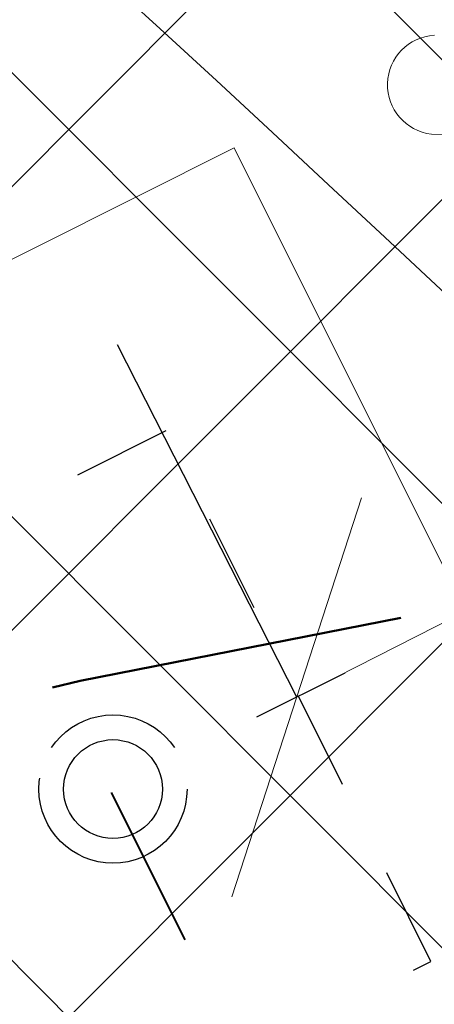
# Model space of a CAD drawing. Header units: metres. Extents: x 7472034 to 8439876, y 5890181 to 5961460.
# Tile 94 of 202: x 8439501.942 to 8439502.362, y 5890392.329 to 5890393.325. Entities that reach past the tile are written whole.
import ezdxf

# ---------------------------------------------------------------- set-up
doc = ezdxf.new("R2010")
doc.units = ezdxf.units.M
doc.header["$MEASUREMENT"] = 0
for name, pattern in [('ACAD_ISO03W100', [30, 12, -18]), ('DASHDOTX2', [2, 1, -0.5, 0, -0.5]), ('HIDDEN2', [0.1875, 0.125, -0.0625])]:
    doc.linetypes.add(name, pattern=pattern)
doc.layers.get('0').update_dxf_attribs({"linetype": 'CONTINUOUS', "lineweight": 5})
doc.layers.get('Defpoints').update_dxf_attribs({"linetype": 'CONTINUOUS'})
for name, color, linetype, lineweight in [('### Krawężnik', 6, 'CONTINUOUS', 35), ('_a_widok', 7, 'CONTINUOUS', 5), ('_T_ON', 23, 'ACAD_ISO03W100', 40), ('_T_ON_V', 181, 'ACAD_ISO03W100', 50), ('KOLOR-OBIEKT', 21, 'CONTINUOUS', 13), ('T_strefa-8', 20, 'ACAD_ISO03W100', 50), ('ZAG-obrys 018 wymiary', 7, 'CONTINUOUS', 18), ('ZAG-OBRYS013', 7, 'CONTINUOUS', 13)]:
    doc.layers.add(name, color=color, linetype=linetype, lineweight=lineweight)
doc.layers.add('100_rzut_wym_wew', color=7, linetype='CONTINUOUS')
doc.layers.add('2D - Ogólne', color=7, linetype='CONTINUOUS')
doc.layers.add('_IS_NO', color=11, linetype='CONTINUOUS', lineweight=20, plot=False)
doc.styles.add('DIM', font='simplex.shx', dxfattribs={"width": 0.8})
doc.styles.add('RS', font='Romans.shx', dxfattribs={"width": 0.7})
doc.dimstyles.new('DIM-WEW_500', dxfattribs={"dimscale": 5, "dimtxt": 18, "dimasz": 10, "dimexe": 4, "dimexo": 8, "dimgap": 5, "dimtad": 1, "dimlfac": 0.01, "dimzin": 9, "dimdsep": 46, "dimtxsty": 'DIM', "dimblk": 'ARCHTICK', "dimcen": 5, "dimclrt": 112, "dimadec": 4, "dimazin": 2, "dimtfac": 4, "dimtmove": 0, "dimatfit": 3, "dimldrblk": 'ARCHTICK', "dimfxl": 0, "dimtolj": 1, "dimlwd": 13, "dimarcsym": 0})
pattern_1 = [(45, (967499.202946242, -71042.94610979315), (-0.2245064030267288, 0.2245064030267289), []), (135, (967499.202946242, -71042.94610979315), (-0.2245064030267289, -0.2245064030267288), [])]
pattern_2 = [(45, (967499.2092647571, -71042.97165620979), (-0.2245064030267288, 0.2245064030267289), []), (135, (967499.2092647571, -71042.97165620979), (-0.2245064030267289, -0.2245064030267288), [])]

# ---------------------------------------------------------------- blocks, each defined once
blk = doc.blocks.new('A$C7D7B3C0A')
at = {"ltscale": 0.1}
blk.add_lwpolyline([(3.075000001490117, 7.137135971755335), (4.125000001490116, 7.137135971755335), (4.125000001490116, 8.937135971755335), (3.075000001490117, 8.937135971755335)], close=True, dxfattribs=at)
at = {"layer": '2D - Ogólne', "linetype": 'DASHDOTX2', "ltscale": 0.6}
blk.add_line((3.600000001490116, -2.980232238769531e-08), (3.600000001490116, 9.999999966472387), dxfattribs=at)
at = {"layer": '2D - Ogólne', "linetype": 'HIDDEN2', "ltscale": 0.5}
blk.add_lwpolyline([(3.300000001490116, 7.327135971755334), (3.900000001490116, 7.327135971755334), (3.900000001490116, 8.747135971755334), (3.300000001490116, 8.747135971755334)], close=True, dxfattribs=at)
at = {"layer": '2D - Ogólne', "linetype": 'HIDDEN2', "ltscale": 0.3}
for radius in [0.07500000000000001, 0.05]:
    blk.add_circle((3.600000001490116, 8.537135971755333), radius, dxfattribs=at)
at = {"layer": '2D - Ogólne', "lineweight": 25}
blk.add_arc((3.599999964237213, 8.899999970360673), 0.7999999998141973, 359.9985593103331, 180.0014353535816, dxfattribs=at)
blk.add_arc((3.599999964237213, 8.899999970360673), 0.7999999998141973, 359.9985593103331, 180.0014353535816, dxfattribs=at)
blk.add_arc((3.599999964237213, 8.899999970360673), 0.7999999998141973, 359.9985593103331, 180.0014353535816, dxfattribs=at)
blk.add_arc((3.599999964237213, 8.899999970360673), 0.7999999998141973, 359.9985593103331, 180.0014353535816, dxfattribs=at)
blk.add_arc((3.599999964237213, 8.899999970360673), 0.7999999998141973, 359.9985593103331, 180.0014353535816, dxfattribs=at)
blk.add_arc((3.599999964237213, 8.899999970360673), 0.7999999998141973, 359.9985593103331, 180.0014353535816, dxfattribs=at)
blk.add_arc((3.599999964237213, 8.899999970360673), 0.7999999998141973, 359.9985593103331, 180.0014353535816, dxfattribs=at)
blk.add_arc((3.599999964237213, 8.899999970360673), 0.7999999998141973, 359.9985593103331, 180.0014353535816, dxfattribs=at)
blk.add_arc((3.599999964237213, 8.899999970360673), 0.7999999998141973, 359.9985593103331, 180.0014353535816, dxfattribs=at)
blk.add_arc((3.599999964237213, 8.899999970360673), 0.7999999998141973, 359.9985593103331, 180.0014353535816, dxfattribs=at)
blk.add_arc((3.599999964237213, 8.899999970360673), 0.7999999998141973, 359.9985593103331, 180.0014353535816, dxfattribs=at)
at = {"layer": '2D - Ogólne', "linetype": 'Continuous', "lineweight": 0}
for centre, radius, start, end in [((3.600059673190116, 8.899979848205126), 0.4999999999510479, 27.62384582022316, 153.6283119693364), ((3.600059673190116, 8.899979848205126), 0.4999999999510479, 27.62384582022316, 153.6283119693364), ((3.600059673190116, 8.899979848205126), 0.4999999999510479, 27.62384582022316, 153.6283119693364), ((3.600059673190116, 8.899979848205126), 0.4999999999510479, 27.62384582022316, 153.6283119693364), ((3.600059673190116, 8.899979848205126), 0.4999999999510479, 27.62384582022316, 153.6283119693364), ((3.600059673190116, 8.899979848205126), 0.4999999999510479, 27.62384582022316, 153.6283119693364), ((3.600059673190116, 8.899979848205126), 0.4999999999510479, 27.62384582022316, 153.6283119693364), ((3.600059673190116, 8.899979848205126), 0.4999999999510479, 27.62384582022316, 153.6283119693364), ((3.600059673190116, 8.899979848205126), 0.4999999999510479, 27.62384582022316, 153.6283119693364), ((3.600059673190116, 8.899979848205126), 0.4999999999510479, 27.62384582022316, 153.6283119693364), ((3.600059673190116, 8.899979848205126), 0.4999999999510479, 27.62384582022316, 153.6283119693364), ((3.110102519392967, 9.149601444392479), 0.05020884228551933, 156.5804108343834, 326.7552313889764), ((3.110102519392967, 9.149601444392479), 0.05020884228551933, 156.5804108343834, 326.7552313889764), ((3.110102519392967, 9.149601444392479), 0.05020884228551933, 156.5804108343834, 326.7552313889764), ((3.110102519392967, 9.149601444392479), 0.05020884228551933, 156.5804108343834, 326.7552313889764), ((3.110102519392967, 9.149601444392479), 0.05020884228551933, 156.5804108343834, 326.7552313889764), ((3.110102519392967, 9.149601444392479), 0.05020884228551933, 156.5804108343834, 326.7552313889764), ((3.110102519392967, 9.149601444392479), 0.05020884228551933, 156.5804108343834, 326.7552313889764), ((3.110102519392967, 9.149601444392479), 0.05020884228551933, 156.5804108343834, 326.7552313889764), ((3.110102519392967, 9.149601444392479), 0.05020884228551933, 156.5804108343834, 326.7552313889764), ((3.110102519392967, 9.149601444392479), 0.05020884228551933, 156.5804108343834, 326.7552313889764), ((3.110102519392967, 9.149601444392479), 0.05020884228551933, 156.5804108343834, 326.7552313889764)]:
    blk.add_arc(centre, radius, start, end, dxfattribs=at)
blk = doc.blocks.new('_Oblique')
at = {"color": 0, "linetype": 'ByBlock', "lineweight": -2}
blk.add_line((-0.5, -0.5), (0.5, 0.5), dxfattribs=at)
blk = doc.blocks.new('*D76')
at = {"layer": 'Defpoints', "color": 0, "linetype": 'Continuous', "lineweight": 60}
for p in [(8439504.5437122, 5890392.911758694), (8439500.275404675, 5890390.769413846), (8439503.451551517, 5890385.091044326)]:
    blk.add_point(p, dxfattribs=at)
at = {"layer": 'ZAG-obrys 018 wymiary', "color": 0, "linetype": 'Continuous', "lineweight": -2}
for p, q in [((8439500.990396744, 5890391.128281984), (8439504.901208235, 5890393.091192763)), ((8439504.166543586, 5890385.449912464), (8439507.816903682, 5890387.282097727))]:
    blk.add_line(p, q, dxfattribs=at)
at = {"layer": 'ZAG-obrys 018 wymiary', "color": 0, "linetype": 'Continuous', "lineweight": 13}
blk.add_line((8439507.459407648, 5890387.102663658), (8439504.5437122, 5890392.911758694), dxfattribs=at)
at = {"layer": 'ZAG-obrys 018 wymiary', "color": 0, "linetype": 'Continuous', "lineweight": 13, "xscale": 0.3, "yscale": 0.3, "zscale": 0.3}
for p, rotation in [((8439504.5437122, 5890392.911758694), 116.652946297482), ((8439507.459407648, 5890387.102663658), 296.6529462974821)]:
    blk.add_blockref('_Oblique', p, dxfattribs=dict(at, rotation=rotation))
at = {"layer": 'ZAG-obrys 018 wymiary', "color": 112, "linetype": 'Continuous', "lineweight": 25, "insert": (8439506.537803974, 5890390.27636228), "char_height": 0.8, "attachment_point": 5, "rotation": 296.652946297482, "style": 'RS'}
blk.add_mtext('\\A1;6.5', dxfattribs=at)
blk = doc.blocks.new('_ArchTick')
at = {"layer": '100_rzut_wym_wew', "color": 0, "linetype": 'Continuous', "const_width": 0.15}
blk.add_lwpolyline([(-0.5, -0.5), (0.5, 0.5)], dxfattribs=at)
blk = doc.blocks.new('*D80')
at = {"layer": 'Defpoints', "color": 0, "linetype": 'Continuous', "lineweight": 60}
for p in [(8439499.288762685, 5890395.196211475), (8439510.439764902, 5890383.669162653), (8439506.139698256, 5890381.515762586)]:
    blk.add_point(p, dxfattribs=at)
at = {"layer": 'ZAG-obrys 018 wymiary', "color": 0, "linetype": 'Continuous', "lineweight": -2}
for p, q in [((8439500.004080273, 5890395.554430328), (8439503.946488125, 5890397.528720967)), ((8439506.855015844, 5890381.87398144), (8439510.797423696, 5890383.84827208))]:
    blk.add_line(p, q, dxfattribs=at)
at = {"layer": 'ZAG-obrys 018 wymiary', "color": 0, "linetype": 'Continuous', "lineweight": 13}
blk.add_line((8439503.588829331, 5890397.349611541), (8439510.439764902, 5890383.669162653), dxfattribs=at)
at = {"layer": 'ZAG-obrys 018 wymiary', "color": 0, "linetype": 'Continuous', "lineweight": 13, "xscale": 0.3, "yscale": 0.3, "zscale": 0.3}
for p, rotation in [((8439503.588829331, 5890397.349611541), 116.6009277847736), ((8439510.439764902, 5890383.669162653), 296.6009277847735)]:
    blk.add_blockref('_Oblique', p, dxfattribs=dict(at, rotation=rotation))
at = {"layer": 'ZAG-obrys 018 wymiary', "color": 112, "linetype": 'Continuous', "lineweight": 25, "insert": (8439508.246278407, 5890389.389239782), "char_height": 0.8, "attachment_point": 5, "rotation": 296.6009277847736, "style": 'RS'}
blk.add_mtext('\\A1;15.3', dxfattribs=at)
blk = doc.blocks.new('*D88')
at = {"layer": 'Defpoints', "color": 0, "linetype": 'Continuous', "lineweight": 60}
for p in [(8439503.070368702, 5890393.075582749), (8439494.803817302, 5890391.266461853), (8439495.73632797, 5890389.403839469)]:
    blk.add_point(p, dxfattribs=at)
at = {"layer": 'ZAG-obrys 018 wymiary', "color": 0, "linetype": 'Continuous', "lineweight": -2}
for p, q in [((8439502.712229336, 5890393.790940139), (8439501.95878835, 5890395.295883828)), ((8439495.378188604, 5890390.119196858), (8439494.624747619, 5890391.624140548))]:
    blk.add_line(p, q, dxfattribs=at)
at = {"layer": 'ZAG-obrys 018 wymiary', "color": 0, "linetype": 'Continuous', "lineweight": 13}
blk.add_line((8439502.137858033, 5890394.938205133), (8439494.803817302, 5890391.266461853), dxfattribs=at)
at = {"layer": 'ZAG-obrys 018 wymiary', "color": 0, "linetype": 'Continuous', "lineweight": 13, "xscale": 0.3, "yscale": 0.3, "zscale": 0.3}
for p, rotation in [((8439502.137858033, 5890394.938205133), 26.59456106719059), ((8439494.803817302, 5890391.266461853), 206.5945610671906)]:
    blk.add_blockref('_Oblique', p, dxfattribs=dict(at, rotation=rotation))
at = {"layer": 'ZAG-obrys 018 wymiary', "color": 112, "linetype": 'Continuous', "lineweight": 25, "insert": (8439498.202233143, 5890393.638851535), "char_height": 0.8, "attachment_point": 5, "rotation": 26.594561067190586, "style": 'RS'}
blk.add_mtext('\\A1;8.2', dxfattribs=at)
blk = doc.blocks.new('*D60')
at = {"layer": 'Defpoints', "color": 0, "linetype": 'Continuous', "lineweight": 60}
for p in [(8439503.84000523, 5890394.328112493), (8439498.216184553, 5890391.533605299), (8439498.928597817, 5890390.099905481)]:
    blk.add_point(p, dxfattribs=at)
at = {"layer": 'ZAG-obrys 018 wymiary', "color": 0, "linetype": 'Continuous', "lineweight": -2}
for p, q in [((8439499.362340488, 5890392.10313644), (8439504.198218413, 5890394.506110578)), ((8439500.074753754, 5890390.669436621), (8439504.910631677, 5890393.07241076))]:
    blk.add_line(p, q, dxfattribs=at)
at = {"layer": 'ZAG-obrys 018 wymiary', "color": 0, "linetype": 'Continuous', "lineweight": 13}
blk.add_line((8439504.552418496, 5890392.894412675), (8439503.84000523, 5890394.328112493), dxfattribs=at)
at = {"layer": 'ZAG-obrys 018 wymiary', "color": 0, "linetype": 'Continuous', "lineweight": 13, "xscale": 0.3, "yscale": 0.3, "zscale": 0.3}
for p, rotation in [((8439503.84000523, 5890394.328112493), 116.4230323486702), ((8439504.552418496, 5890392.894412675), 296.4230323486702)]:
    blk.add_blockref('_Oblique', p, dxfattribs=dict(at, rotation=rotation))
at = {"layer": 'ZAG-obrys 018 wymiary', "color": 112, "linetype": 'Continuous', "lineweight": 25, "insert": (8439504.733531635, 5890393.878259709), "char_height": 0.8, "attachment_point": 5, "rotation": 296.42303234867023, "style": 'RS'}
blk.add_mtext('\\A1;1.6', dxfattribs=at)
blk = doc.blocks.new('*D61')
at = {"layer": 'Defpoints', "color": 0, "linetype": 'Continuous', "lineweight": 60}
for p in [(8439502.577955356, 5890396.848265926), (8439496.959928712, 5890394.034853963), (8439498.213246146, 5890391.532138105)]:
    blk.add_point(p, dxfattribs=at)
at = {"layer": 'ZAG-obrys 018 wymiary', "color": 0, "linetype": 'Continuous', "lineweight": -2}
for p, q in [((8439498.107220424, 5890394.609398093), (8439502.93561415, 5890397.027375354)), ((8439499.360537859, 5890392.106682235), (8439504.188931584, 5890394.524659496))]:
    blk.add_line(p, q, dxfattribs=at)
at = {"layer": 'ZAG-obrys 018 wymiary', "color": 0, "linetype": 'Continuous', "lineweight": 13}
blk.add_line((8439503.83127279, 5890394.345550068), (8439502.577955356, 5890396.848265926), dxfattribs=at)
at = {"layer": 'ZAG-obrys 018 wymiary', "color": 0, "linetype": 'Continuous', "lineweight": 13, "xscale": 0.3, "yscale": 0.3, "zscale": 0.3}
for p, rotation in [((8439502.577955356, 5890396.848265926), 116.6009277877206), ((8439503.83127279, 5890394.345550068), 296.6009277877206)]:
    blk.add_blockref('_Oblique', p, dxfattribs=dict(at, rotation=rotation))
at = {"layer": 'ZAG-obrys 018 wymiary', "color": 112, "linetype": 'Continuous', "lineweight": 25, "insert": (8439503.741102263, 5890395.865572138), "char_height": 0.8, "attachment_point": 5, "rotation": 296.6009277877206, "style": 'RS'}
blk.add_mtext('\\A1;2.8', dxfattribs=at)
blk = doc.blocks.new('*D115')
at = {"layer": 'Defpoints', "color": 0, "linetype": 'Continuous', "lineweight": 60}
for p in [(8439515.00166768, 5890398.937550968, 2.493151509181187e-06), (8439502.141904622, 5890394.942369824), (8439503.079105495, 5890393.045836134)]:
    blk.add_point(p, dxfattribs=at)
at = {"layer": 'ZAG-obrys 018 wymiary', "color": 0, "linetype": 'Continuous', "lineweight": -2}
for p, q in [((8439514.647248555, 5890399.654758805), (8439513.887257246, 5890401.192688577)), ((8439502.72468637, 5890393.763043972), (8439501.96469506, 5890395.300973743))]:
    blk.add_line(p, q, dxfattribs=at)
at = {"layer": 'ZAG-obrys 018 wymiary', "color": 0, "linetype": 'Continuous', "lineweight": 13}
blk.add_line((8439514.064466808, 5890400.834084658), (8439502.141904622, 5890394.942369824), dxfattribs=at)
at = {"layer": 'ZAG-obrys 018 wymiary', "color": 0, "linetype": 'Continuous', "lineweight": 13, "xscale": 0.3, "yscale": 0.3, "zscale": 0.3}
for p, rotation in [((8439514.064466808, 5890400.834084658), 26.29697803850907), ((8439502.141904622, 5890394.942369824), 206.296978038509)]:
    blk.add_blockref('_Oblique', p, dxfattribs=dict(at, rotation=rotation))
at = {"layer": 'ZAG-obrys 018 wymiary', "color": 112, "linetype": 'Continuous', "lineweight": 25, "insert": (8439507.07263276, 5890398.048225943), "char_height": 0.8, "attachment_point": 5, "rotation": 26.29697803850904, "style": 'RS'}
blk.add_mtext('\\A1;13.3', dxfattribs=at)
blk = doc.blocks.new('A$C20F0416D')
at = {"layer": '_T_ON', "ltscale": 0.025}
blk.add_lwpolyline([(5.371468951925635, 8.609142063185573), (5.775450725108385, 7.82519119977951), (16.35011156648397, 13.12092074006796), (15.60384072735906, 14.61109522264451)], dxfattribs=at)
blk = doc.blocks.new('*D132')
at = {"layer": 'Defpoints', "color": 0, "linetype": 'Continuous', "lineweight": 60}
for p in [(8439490.081045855, 5890411.33265816), (8439490.081045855, 5890411.33265816), (8439503.593241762, 5890384.547616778)]:
    blk.add_point(p, dxfattribs=at)
at = {"layer": 'ZAG-obrys 018 wymiary', "color": 0, "linetype": 'Continuous', "lineweight": -2}
for p, q in [((8439490.081045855, 5890411.33265816), (8439490.438176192, 5890411.512818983)), ((8439503.593241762, 5890384.547616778), (8439503.9503721, 5890384.727777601))]:
    blk.add_line(p, q, dxfattribs=at)
at = {"layer": 'ZAG-obrys 018 wymiary', "color": 0, "linetype": 'Continuous', "lineweight": 13}
blk.add_line((8439503.593241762, 5890384.547616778), (8439490.081045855, 5890411.33265816), dxfattribs=at)
at = {"layer": 'ZAG-obrys 018 wymiary', "color": 0, "linetype": 'Continuous', "lineweight": 13, "xscale": 0.3, "yscale": 0.3, "zscale": 0.3}
for p, rotation in [((8439490.081045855, 5890411.33265816), 116.7694823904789), ((8439503.593241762, 5890384.547616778), 296.7694823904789)]:
    blk.add_blockref('_Oblique', p, dxfattribs=dict(at, rotation=rotation))
at = {"layer": 'ZAG-obrys 018 wymiary', "color": 112, "linetype": 'Continuous', "lineweight": 25, "insert": (8439496.348970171, 5890400.239980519), "char_height": 0.8, "attachment_point": 5, "rotation": 296.7694823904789, "style": 'RS'}
blk.add_mtext('\\A1;30', dxfattribs=at)
blk = doc.blocks.new('*D139')
at = {"layer": 'Defpoints', "color": 0, "linetype": 'Continuous', "lineweight": 60}
for p in [(8439514.918569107, 5890399.101687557), (8439515.054533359, 5890398.834549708, 2.493151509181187e-06), (8439502.358623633, 5890392.372755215)]:
    blk.add_point(p, dxfattribs=at)
at = {"layer": 'ZAG-obrys 018 wymiary', "color": 0, "linetype": 'Continuous', "lineweight": -2}
for p, q in [((8439514.918569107, 5890399.101687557), (8439514.737131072, 5890399.458170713)), ((8439502.22265938, 5890392.639893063), (8439502.041221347, 5890392.996376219))]:
    blk.add_line(p, q, dxfattribs=at)
at = {"layer": 'ZAG-obrys 018 wymiary', "color": 0, "linetype": 'Continuous', "lineweight": 13}
blk.add_line((8439502.22265938, 5890392.639893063), (8439514.918569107, 5890399.101687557), dxfattribs=at)
at = {"layer": 'ZAG-obrys 018 wymiary', "color": 0, "linetype": 'Continuous', "lineweight": 13, "xscale": 0.3, "yscale": 0.3, "zscale": 0.3}
for p, rotation in [((8439514.918569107, 5890399.101687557), 26.97457578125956), ((8439502.22265938, 5890392.639893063), 206.9745757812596)]:
    blk.add_blockref('_Oblique', p, dxfattribs=dict(at, rotation=rotation))
at = {"layer": 'ZAG-obrys 018 wymiary', "color": 112, "linetype": 'Continuous', "lineweight": 25, "insert": (8439508.298457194, 5890396.405515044), "char_height": 0.8, "attachment_point": 5, "rotation": 26.974575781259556, "style": 'RS'}
blk.add_mtext('\\A1;14.25', dxfattribs=at)
blk = doc.blocks.new('_Open30')
at = {"color": 0, "linetype": 'ByBlock', "lineweight": -2}
for p, q in [((-1, 0.26794919), (0, 0)), ((0, 0), (-1, -0.26794919)), ((0, 0), (-1, 0))]:
    blk.add_line(p, q, dxfattribs=at)
blk = doc.blocks.new('*D150')
at = {"layer": 'Defpoints', "color": 0, "linetype": 'Continuous', "lineweight": 60}
for p in [(8439495.295166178, 5890413.452423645), (8439503.9503721, 5890384.727777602)]:
    blk.add_point(p, dxfattribs=at)
at = {"layer": 'ZAG-obrys 018 wymiary', "color": 0, "linetype": 'Continuous', "lineweight": 13}
blk.add_line((8439496.232624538, 5890410.341214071), (8439495.381717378, 5890413.165180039), dxfattribs=at)
at = {"layer": 'ZAG-obrys 018 wymiary', "color": 0, "linetype": 'Continuous', "lineweight": 13, "xscale": 0.3, "yscale": 0.3, "zscale": 0.3, "rotation": 106.7684137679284}
blk.add_blockref('_Open30', (8439495.295166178, 5890413.452423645), dxfattribs=at)
at = {"layer": 'ZAG-obrys 018 wymiary', "color": 112, "linetype": 'Continuous', "lineweight": 25, "insert": (8439496.541688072, 5890411.395196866), "char_height": 0.8, "attachment_point": 5, "rotation": 286.7684137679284, "style": 'RS'}
blk.add_mtext('\\A1;R30', dxfattribs=at)
blk = doc.blocks.new('A$C1D2679FE')
at = {"layer": 'KOLOR-OBIEKT', "lineweight": 9, "ltscale": 200}
h = blk.add_hatch(dxfattribs=at)
h.set_pattern_fill('ANSI37', color=253, scale=0.1, angle=16)
h.set_pattern_definition([(61, (-7471780.020262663, -5961378.212846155), (-0.2776917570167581, 0.153927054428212), []), (151, (-7471780.020262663, -5961378.212846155), (-0.153927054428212, -0.2776917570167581), [])])
edge = h.paths.add_edge_path()
edge.add_line((196.975401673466, 33.54016214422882), (192.3495923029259, 34.13512154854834))
edge.add_line((192.3495923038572, 34.13512154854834), (187.7176397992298, 34.7308710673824))
edge.add_line((187.7176398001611, 34.7308710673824), (178.5077782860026, 36.15998750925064))
edge.add_line((178.5077782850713, 36.15998750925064), (176.6601969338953, 36.5026140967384))
edge.add_arc((181.3685569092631, 38.18527459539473), 5.000000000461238, 199.6657310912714, 261.1796204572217)
edge.add_line((180.6018702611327, 33.24440507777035), (187.358021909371, 32.19603671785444))
edge.add_line((187.3580219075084, 32.19603671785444), (192.0230219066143, 31.59603671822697))
edge.add_line((192.0230219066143, 31.59603671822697), (196.6880219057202, 30.9960367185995))
edge.add_line((196.6880219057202, 30.9960367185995), (201.9780219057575, 30.48103671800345))
edge.add_line((201.9780219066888, 30.48103671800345), (207.2680219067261, 29.96603671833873))
edge.add_line((207.2680219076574, 29.96603671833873), (216.468021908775, 29.35603671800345))
edge.add_line((216.4680219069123, 29.35603671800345), (221.8830219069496, 29.11103671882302))
edge.add_line((221.8830219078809, 29.11103671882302), (227.2980219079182, 28.86603671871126))
edge.add_line((227.2980219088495, 28.86603671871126), (233.718021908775, 28.60103671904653))
edge.add_line((233.7180219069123, 28.60103671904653), (240.1380219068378, 28.33603671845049))
edge.add_line((240.1380219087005, 28.33603671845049), (245.3280219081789, 28.076036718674))
edge.add_line((245.3280219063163, 28.076036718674), (246.1380219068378, 28.00603671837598))
edge.add_line((246.1380219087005, 28.00603671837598), (248.4280219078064, 27.98603671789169))
edge.add_line((248.4280219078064, 27.98603671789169), (251.4080219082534, 28.33603671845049))
edge.add_line((251.4080219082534, 28.33603671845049), (255.3380219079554, 29.13603671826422))
edge.add_line((255.3380219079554, 29.13603671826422), (258.1480219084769, 30.35603671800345))
edge.add_line((258.1480219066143, 30.35603671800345), (260.6280219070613, 32.076036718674))
edge.add_line((260.6280219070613, 32.076036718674), (262.7080219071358, 34.29603671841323))
edge.add_line((262.7080219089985, 34.29603671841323), (264.3880219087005, 36.826036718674))
edge.add_line((264.3880219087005, 36.826036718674), (265.608021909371, 39.59603671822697))
edge.add_line((265.6080219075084, 39.59603671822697), (266.4080219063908, 42.53603671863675))
edge.add_line((266.4080219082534, 42.53603671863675), (266.6380219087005, 45.60603671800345))
edge.add_line((266.6380219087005, 45.60603671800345), (266.3380219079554, 48.59603671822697))
edge.add_line((266.3380219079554, 48.59603671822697), (265.628021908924, 51.53603671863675))
edge.add_line((265.6280219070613, 51.53603671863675), (264.5280219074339, 54.28603671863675))
edge.add_line((264.5280219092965, 54.28603671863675), (263.3880219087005, 57.11603671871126))
edge.add_line((263.3880219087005, 57.11603671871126), (262.5430219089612, 59.47103671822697))
edge.add_line((262.5430219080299, 59.47103671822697), (261.6980219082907, 61.826036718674))
edge.add_line((261.6980219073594, 61.826036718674), (260.5980219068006, 65.15103671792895))
edge.add_line((260.5980219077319, 65.15103671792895), (259.4980219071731, 68.47603671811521))
edge.add_line((259.4980219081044, 68.47603671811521), (257.3916487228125, 67.77919145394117))
edge.add_line((257.3916487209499, 67.77919145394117), (258.1675714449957, 64.34697791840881))
edge.add_line((258.167571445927, 64.34697791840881), (259.2776264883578, 60.99158426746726))
edge.add_line((259.2776264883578, 60.99158426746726), (260.1334384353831, 58.60645156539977))
edge.add_line((260.1334384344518, 58.60645156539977), (260.9950570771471, 56.20513570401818))
edge.add_line((260.9950570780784, 56.20513570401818), (262.1522789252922, 53.33238322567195))
edge.add_line((262.1522789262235, 53.33238322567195), (263.1827648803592, 50.75616833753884))
edge.add_line((263.1827648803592, 50.75616833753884), (263.8083402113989, 48.16575780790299))
edge.add_line((263.8083402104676, 48.16575780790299), (264.0684198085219, 45.57363114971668))
edge.add_line((264.0684198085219, 45.57363114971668), (263.8734869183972, 42.97170083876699))
edge.add_line((263.8734869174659, 42.97170083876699), (263.1880731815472, 40.45280535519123))
edge.add_line((263.1880731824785, 40.45280535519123), (262.1337886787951, 38.05906103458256))
edge.add_line((262.1337886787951, 38.05906103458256), (260.6936748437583, 35.89031817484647))
edge.add_line((260.6936748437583, 35.89031817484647), (258.9457271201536, 34.02472012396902))
edge.add_line((258.9457271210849, 34.02472012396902), (256.8967191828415, 32.60363397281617))
edge.add_line((256.8967191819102, 32.60363397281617), (254.5645412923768, 31.59108698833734))
edge.add_line((254.5645412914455, 31.59108698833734), (251.0026761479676, 30.86602538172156))
edge.add_line((251.0026761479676, 30.86602538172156), (248.2893446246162, 30.54734550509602))
edge.add_line((248.2893446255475, 30.54734550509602), (246.2595893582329, 30.56507262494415))
edge.add_line((246.2595893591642, 30.56507262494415), (245.5023283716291, 30.63051493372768))
edge.add_line((245.5023283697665, 30.63051493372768), (240.2548571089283, 30.89339403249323))
edge.add_line((240.2548571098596, 30.89339403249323), (233.8236017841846, 31.1588586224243))
edge.add_line((233.8236017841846, 31.1588586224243), (227.4086662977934, 31.42364957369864))
edge.add_line((227.4086662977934, 31.42364957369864), (221.9987299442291, 31.66842047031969))
edge.add_line((221.9987299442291, 31.66842047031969), (217.4544723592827, 31.90290945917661))
edge.add_line((217.4544723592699, 31.90290945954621), (217.0910134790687, 31.92589690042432))
edge.add_line((217.0910134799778, 31.92589689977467), (214.8768218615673, 32.06593639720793))
edge.add_line((214.876821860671, 32.06593639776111), (207.0033997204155, 32.56390146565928))
edge.add_line((207.0033997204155, 32.56390146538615), (202.2260741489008, 33.02899081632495))
edge.add_line((202.2260741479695, 33.02899081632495), (196.975401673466, 33.54016214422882))
blk = doc.blocks.new('A$C2C426404')
at = {"layer": '_IS_NO'}
for points, knots in [([(79.78853077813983, 19.36674957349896), (76.35759393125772, 21.05647175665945), (73.54314721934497, 23.24973176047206), (68.81112178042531, 29.5542766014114), (62.94352867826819, 33.40072623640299), (60.85999413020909, 35.33807434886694), (60.85999381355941, 35.3380749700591)], [0, 0, 0, 0, 2.176379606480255, 10.04614516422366, 21.98881238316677, 21.98881468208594, 21.98881468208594, 21.98881468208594, 21.98881468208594]), ([(50.6228041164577, 30.56321178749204, 1.829566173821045e-06), (53.11749188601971, 30.21319374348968), (56.38514522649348, 30.67444155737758), (60.99540497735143, 30.04553546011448), (68.19327101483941, 22.54355850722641, -2.469325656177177e-08), (70.8769634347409, 19.46133922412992, 5.150448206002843e-09), (74.71212187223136, 14.31917844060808, -1.219795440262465e-09), (78.88802252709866, 13.86142715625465), (82.75564656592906, 12.70757211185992)], [0, 0, 0, 0, 7.578698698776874, 9.67195365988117, 16.27655537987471, 24.33370670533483, 30.35915105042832, 36.79354326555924, 36.79354326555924, 36.79354326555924, 36.79354326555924])]:
    blk.add_open_spline(points, degree=3, knots=knots, dxfattribs=at)
at = {"layer": '_IS_NO', "ltscale": 0.1}
blk.add_open_spline([(81.48853297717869, 15.975331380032), (78.87586907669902, 16.84686399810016), (76.26450027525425, 17.78992713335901), (72.03847445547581, 21.67736706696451), (65.0990158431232, 30.09408769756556), (58.79946133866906, 33.34467344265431), (58.26247850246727, 34.11525447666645)], degree=3, knots=[0, 0, 0, 0, 1.278992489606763, 7.78914044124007, 15.74750070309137, 27.64022902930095, 27.64022902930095, 27.64022902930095, 27.64022902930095], dxfattribs=at)

msp = doc.modelspace()

# ---------------------------------------------------------------- hatches: boundary and pattern name
at = {"layer": 'KOLOR-OBIEKT', "lineweight": 9}
h = msp.add_hatch(dxfattribs=at)
h.set_pattern_fill('ANSI37', color=73, scale=0.1)
h.set_pattern_definition(pattern_2)
edge = h.paths.add_edge_path()
edge.add_arc((8439443.60123986, 5890379.17988472), 6.652831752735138, 296.7043321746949, 335.0331150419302)
edge.add_arc((8439476.194075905, 5890367.917634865), 27.87464989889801, 155.1393615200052, 162.3446315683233, ccw=False)
edge.add_arc((8439457.399943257, 5890376.211109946), 7.345078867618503, 127.98309878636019, 152.2023641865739, ccw=False)
edge.add_arc((8439457.741930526, 5890376.488713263), 7.349948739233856, 107.1989600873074, 131.4182254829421, ccw=False)
edge.add_line((8439455.568618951, 5890383.509999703), (8439473.898437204, 5890392.710084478))
edge.add_arc((8439481.742870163, 5890376.384611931), 18.11232128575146, 99.26977735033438, 115.6644084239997, ccw=False)
edge.add_line((8439478.825278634, 5890394.260401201), (8439481.377171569, 5890394.321440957))
edge.add_arc((8439482.909595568, 5890377.390082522), 17.00056533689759, 88.22393661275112, 95.17163768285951, ccw=False)
edge.add_arc((8439482.561499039, 5890405.235869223), 10.88860248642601, 274.6092070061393, 298.9976789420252)
edge.add_arc((8443006.923870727, 5883371.657126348), 7856.29059094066, 116.59181359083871, 116.61107962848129, ccw=False)
edge.add_arc((8439465.895823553, 5890431.340313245), 42.15757971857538, 305.2087751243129, 306.7865132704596)
edge.add_arc((8439488.80074795, 5890400.283338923), 3.577668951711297, 310.8590814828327, 340.7280968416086)
edge.add_line((8439492.177934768, 5890399.102523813), (8439493.275267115, 5890403.980640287))
edge.add_line((8439493.275267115, 5890403.980640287), (8439502.266345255, 5890408.28072203))
edge.add_line((8439502.266345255, 5890408.28072203), (8439504.844191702, 5890407.694009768))
edge.add_line((8439504.844191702, 5890407.694009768), (8439506.125281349, 5890405.329609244))
edge.add_arc((8439507.019670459, 5890405.776898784), 0.9999999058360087, 206.5699188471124, 283.6833393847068)
edge.add_line((8439507.256226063, 5890404.805280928), (8439511.624560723, 5890406.970734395))
edge.add_line((8439511.624560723, 5890406.970734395), (8439511.39896348, 5890407.420225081))
edge.add_line((8439511.39896348, 5890407.420225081), (8439510.561982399, 5890407.017405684))
edge.add_line((8439510.561982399, 5890407.017405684), (8439509.330427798, 5890409.481424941))
edge.add_line((8439509.330427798, 5890409.481424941), (8439512.635426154, 5890411.138401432))
edge.add_line((8439512.635426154, 5890411.138401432), (8439512.638568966, 5890411.136467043))
edge.add_line((8439512.638568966, 5890411.136467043), (8439515.998443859, 5890412.829496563))
edge.add_line((8439515.998443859, 5890412.829496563), (8439517.239018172, 5890410.325621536))
edge.add_line((8439517.239018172, 5890410.325621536), (8439513.919446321, 5890408.633274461))
edge.add_line((8439513.919446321, 5890408.633274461), (8439514.091312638, 5890408.235941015))
edge.add_line((8439514.091312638, 5890408.235941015), (8439518.839102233, 5890410.604261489))
edge.add_line((8439518.839102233, 5890410.604261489), (8439518.585943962, 5890412.843737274))
edge.add_line((8439518.585943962, 5890412.843737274), (8439518.274555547, 5890413.628049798))
edge.add_line((8439518.274555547, 5890413.628049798), (8439517.839658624, 5890414.494365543))
edge.add_line((8439517.839658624, 5890414.494365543), (8439524.310164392, 5890417.742607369))
edge.add_line((8439524.310164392, 5890417.742607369), (8439525.122207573, 5890416.124990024))
edge.add_line((8439525.122207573, 5890416.124990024), (8439526.840645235, 5890414.670893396))
edge.add_line((8439526.840645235, 5890414.670893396), (8439527.244697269, 5890414.489695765))
edge.add_arc((8439552.769967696, 5890317.570311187), 100.2242811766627, 102.79246926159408, 104.75471345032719, ccw=False)
edge.add_arc((8439529.321881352, 5890420.105147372), 4.960037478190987, 284.6730648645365, 320.3902958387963)
edge.add_arc((8435016.013859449, 5889290.11735932), 4655.555010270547, 14.00691021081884, 14.04831962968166)
edge.add_line((8439532.327549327, 5890420.207226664), (8439525.877549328, 5890423.127226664))
edge.add_line((8439525.877549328, 5890423.127226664), (8439431.028022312, 5890376.803268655))
edge.add_line((8439431.028022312, 5890376.803268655), (8439435.479127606, 5890375.417226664))
edge.add_line((8439435.479127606, 5890375.417226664), (8439446.590932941, 5890373.236661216))
edge = h.paths.add_edge_path()
edge.add_arc((8439530.228804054, 5890405.916425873), 3.001836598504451, 99.44813666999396, 208.2631515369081)
edge.add_line((8439527.5848402, 5890404.494990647), (8439533.209264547, 5890393.206690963))
edge.add_line((8439533.209264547, 5890393.206690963), (8439519.17443581, 5890386.185049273))
edge.add_line((8439519.17443581, 5890386.185049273), (8439523.57812012, 5890377.411604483))
edge.add_line((8439523.57812012, 5890377.411604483), (8439517.455507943, 5890374.324033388))
edge.add_line((8439517.455507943, 5890374.324033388), (8439517.445860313, 5890374.319191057))
edge.add_line((8439517.445860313, 5890374.319191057), (8439517.33905848, 5890374.265585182))
edge.add_line((8439517.33905848, 5890374.265585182), (8439516.815779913, 5890375.308140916))
edge.add_line((8439516.815779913, 5890375.308140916), (8439511.370501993, 5890372.574998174))
edge.add_line((8439511.370501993, 5890372.574998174), (8439511.888417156, 5890371.529804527))
edge.add_line((8439511.888417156, 5890371.529804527), (8439506.425671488, 5890368.787948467))
edge.add_line((8439506.425671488, 5890368.787948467), (8439505.890341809, 5890369.841556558))
edge.add_line((8439505.890341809, 5890369.841556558), (8439505.8884594, 5890369.869391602))
edge.add_line((8439505.8884594, 5890369.869391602), (8439500.283276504, 5890366.97762632))
edge.add_line((8439500.283276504, 5890366.97762632), (8439519.478066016, 5890366.160130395))
edge.add_line((8439519.478066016, 5890366.160130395), (8439542.767549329, 5890378.417226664))
edge.add_line((8439542.767549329, 5890378.417226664), (8439538.675788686, 5890394.802262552))
edge.add_line((8439538.675788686, 5890394.802262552), (8439537.066416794, 5890401.238139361))
edge.add_line((8439537.066416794, 5890401.238139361), (8439535.557306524, 5890407.69906358))
edge.add_arc((8439531.145391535, 5890400.872499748), 8.128158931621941, 57.12596579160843, 99.98506404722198)
edge = h.paths.add_edge_path()
edge.add_line((8439470.194509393, 5890384.137651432), (8439461.355169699, 5890379.697090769))
edge.add_line((8439461.355169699, 5890379.697090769), (8439460.080861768, 5890379.068371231))
edge.add_line((8439460.080861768, 5890379.068371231), (8439457.869254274, 5890377.642639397))
edge.add_arc((8439460.609507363, 5890373.444653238), 5.013190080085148, 123.1346622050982, 204.022759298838)
edge.add_line((8439456.030540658, 5890371.403786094), (8439459.447549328, 5890370.707226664))
edge.add_line((8439459.447549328, 5890370.707226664), (8439480.497107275, 5890367.736747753))
edge.add_line((8439480.497107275, 5890367.736747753), (8439497.963342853, 5890367.082590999))
edge.add_line((8439497.963342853, 5890367.082590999), (8439496.62020549, 5890369.722641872))
edge.add_line((8439496.62020549, 5890369.722641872), (8439494.91788047, 5890373.087302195))
edge.add_arc((8439489.468037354, 5890366.363615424), 8.654984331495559, 50.97371617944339, 58.22889977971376)
edge.add_line((8439494.025120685, 5890373.721722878), (8439490.036071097, 5890376.575637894))
edge.add_line((8439490.036071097, 5890376.575637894), (8439489.954459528, 5890375.592465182))
edge.add_line((8439489.954459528, 5890375.592465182), (8439490.917133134, 5890375.538648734))
edge.add_line((8439490.917133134, 5890375.538648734), (8439490.678913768, 5890371.956837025))
edge.add_line((8439490.678913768, 5890371.956837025), (8439482.55041443, 5890372.440399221))
edge.add_line((8439482.55041443, 5890372.440399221), (8439482.851718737, 5890376.020734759))
edge.add_line((8439482.851718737, 5890376.020734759), (8439487.354100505, 5890375.749064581))
edge.add_line((8439487.354100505, 5890375.749064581), (8439487.521080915, 5890378.34061919))
edge.add_line((8439487.521080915, 5890378.34061919), (8439481.803471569, 5890382.401025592))
edge.add_arc((8439487.942466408, 5890392.088814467), 11.46911116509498, 231.6002274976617, 237.6382272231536, ccw=False)
edge.add_line((8439480.818489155, 5890383.100518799), (8439480.351152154, 5890383.41057529))
edge.add_line((8439480.351152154, 5890383.41057529), (8439479.210044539, 5890382.939428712))
edge.add_line((8439479.210044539, 5890382.939428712), (8439480.412913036, 5890383.399613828))
edge.add_arc((8439474.682487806, 5890375.167564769), 10.03017472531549, 55.15777404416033, 116.5800473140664)
h.paths.add_polyline_path([(8439461.898919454, 5890370.792156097), (8439462.257176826, 5890373.552492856)], flags=16)
h = msp.add_hatch(dxfattribs=at)
h.set_pattern_fill('ANSI37', color=253, scale=0.1)
h.set_pattern_definition(pattern_2)
edge = h.paths.add_edge_path()
edge.add_arc((8439529.163071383, 5890420.279666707), 5.193757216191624, 276.50229096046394, 320.0240354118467, ccw=False)
edge.add_line((8439529.751227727, 5890415.119319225), (8439525.812744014, 5890414.153171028))
edge.add_line((8439525.812744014, 5890414.153171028), (8439519.208160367, 5890410.804184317))
edge.add_line((8439519.208160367, 5890410.804184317), (8439517.988028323, 5890410.126512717))
edge.add_line((8439517.988028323, 5890410.126512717), (8439514.091312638, 5890408.235941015))
edge.add_line((8439514.091312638, 5890408.235941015), (8439511.613697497, 5890406.992378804))
edge.add_line((8439511.613697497, 5890406.992378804), (8439509.258949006, 5890405.810485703))
edge.add_line((8439509.258949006, 5890405.810485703), (8439507.371756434, 5890404.83508177))
edge.add_arc((8439506.940777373, 5890405.737469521), 1.000023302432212, 206.5712342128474, 295.5290722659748, ccw=False)
edge.add_line((8439506.046377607, 5890405.290148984), (8439504.844186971, 5890407.693988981))
edge.add_line((8439504.844186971, 5890407.693988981), (8439502.261629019, 5890408.281795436))
edge.add_line((8439502.261629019, 5890408.281795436), (8439499.350132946, 5890407.011538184))
edge.add_line((8439499.350132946, 5890407.011538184), (8439493.30510976, 5890403.995621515))
edge.add_line((8439493.30510976, 5890403.995621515), (8439492.177918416, 5890399.102451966))
edge.add_arc((8439488.801253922, 5890400.282879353), 3.577047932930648, 293.05521913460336, 340.73119789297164, ccw=False)
edge.add_line((8439490.202090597, 5890396.991537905), (8439487.801423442, 5890395.78932472))
edge.add_arc((8439482.51122255, 5890404.317896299), 10.03607286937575, 278.1216072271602, 301.8109775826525, ccw=False)
edge.add_line((8439483.9290645, 5890394.382480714), (8439478.825278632, 5890394.260401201))
edge.add_arc((8439481.742870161, 5890376.384611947), 18.11232126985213, 99.26977735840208, 115.6644084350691)
edge.add_line((8439473.898437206, 5890392.710084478), (8439455.537130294, 5890383.494194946))
edge.add_arc((8439458.368862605, 5890375.380272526), 8.593860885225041, 109.2388197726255, 150.5606865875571)
edge.add_line((8439450.884668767, 5890379.604167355), (8439456.921008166, 5890377.849276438))
edge.add_line((8439456.921008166, 5890377.849276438), (8439458.055979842, 5890377.519316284))
edge.add_arc((8439462.056345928, 5890374.376166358), 5.087466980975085, 112.4172144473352, 141.842727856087, ccw=False)
edge.add_line((8439460.116249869, 5890379.079181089), (8439470.201913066, 5890384.141371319))
edge.add_arc((8439474.670732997, 5890375.058466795), 10.12272227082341, 52.60385305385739, 116.19734301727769, ccw=False)
edge.add_line((8439480.818489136, 5890383.100518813), (8439494.035062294, 5890373.735722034))
edge.add_arc((8439499.404929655, 5890380.165137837), 8.376924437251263, 230.1312663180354, 239.1071883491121)
edge.add_arc((8439492.046879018, 5890368.073539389), 5.778072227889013, 28.405105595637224, 58.05675779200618, ccw=False)
edge.add_line((8439497.129307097, 5890370.822183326), (8439498.920012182, 5890367.249241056))
edge.add_line((8439498.920012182, 5890367.249241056), (8439502.137476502, 5890368.864147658))
edge.add_line((8439502.137476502, 5890368.864147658), (8439500.881438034, 5890371.366619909))
edge.add_arc((8439501.41146424, 5890371.651481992), 0.6017260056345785, 32.69127385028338, 208.2557647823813, ccw=False)
edge.add_line((8439501.917872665, 5890371.97648152), (8439503.213570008, 5890369.395299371))
edge.add_line((8439503.213570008, 5890369.395299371), (8439521.788261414, 5890378.745992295))
edge.add_line((8439521.788261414, 5890378.745992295), (8439512.863585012, 5890396.520876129))
edge.add_arc((8439515.497668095, 5890397.863594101), 2.956566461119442, 115.92003145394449, 207.0101116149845, ccw=False)
edge.add_line((8439514.20530482, 5890400.522744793), (8439524.043376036, 5890405.489377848))
edge.add_line((8439524.043376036, 5890405.489377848), (8439526.586557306, 5890407.103247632))
edge.add_line((8439526.586557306, 5890407.103247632), (8439529.129738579, 5890408.717117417))
edge.add_arc((8439531.212438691, 5890401.016589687), 7.97720296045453, 58.08019787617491, 105.13424418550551, ccw=False)
edge.add_line((8439535.43023892, 5890407.787551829), (8439533.14312037, 5890416.942853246))
edge = h.paths.add_edge_path(flags=16)
edge.add_line((8439502.061371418, 5890393.458260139), (8439496.04637926, 5890390.43770596))
edge.add_arc((8439496.464019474, 5890389.751908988), 0.8029575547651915, 121.3407965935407, 301.694103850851)
edge.add_line((8439496.8858806, 5890389.068700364), (8439502.900872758, 5890392.089254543))
edge.add_arc((8439502.27990767, 5890392.650368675), 0.83692694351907, 317.898520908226, 465.1363795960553)
edge = h.paths.add_edge_path(flags=16)
edge.add_line((8439505.00109902, 5890384.089630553), (8439500.444638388, 5890381.798632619))
edge.add_arc((8439500.084983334, 5890382.51322949), 0.8000002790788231, 116.620304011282, 296.7160130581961, ccw=False)
edge.add_line((8439499.72652247, 5890383.228426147), (8439504.283989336, 5890385.517420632))
edge.add_arc((8439504.642916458, 5890384.80371257), 0.7988791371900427, -63.361719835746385, 116.69803695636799, ccw=False)
at = {"layer": 'KOLOR-OBIEKT', "lineweight": 9, "ltscale": 200}
h = msp.add_hatch(dxfattribs=at)
h.set_pattern_fill('ANSI37', color=231, scale=0.1)
h.set_pattern_definition(pattern_1)
edge = h.paths.add_edge_path()
edge.add_line((8439512.863585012, 5890396.520876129), (8439521.788261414, 5890378.745992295))
edge.add_line((8439521.788261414, 5890378.745992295), (8439503.213570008, 5890369.395299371))
edge.add_line((8439503.213570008, 5890369.395299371), (8439501.917872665, 5890371.97648152))
edge.add_arc((8439501.411425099, 5890371.65154851), 0.6017230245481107, 32.6839302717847, 208.2631083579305)
edge.add_line((8439500.881438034, 5890371.366619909), (8439502.137476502, 5890368.864147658))
edge.add_line((8439502.137476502, 5890368.864147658), (8439498.920012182, 5890367.249241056))
edge.add_line((8439498.920012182, 5890367.249241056), (8439497.129307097, 5890370.822183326))
edge.add_line((8439497.129307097, 5890370.822183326), (8439495.555644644, 5890372.655868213))
edge.add_line((8439495.555644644, 5890372.655868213), (8439494.901445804, 5890373.120452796))
edge.add_line((8439494.901445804, 5890373.120452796), (8439497.963342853, 5890367.082590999))
edge.add_line((8439497.963342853, 5890367.082590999), (8439500.283276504, 5890366.97762632))
edge.add_line((8439500.283276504, 5890366.97762632), (8439505.893878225, 5890369.872187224))
edge.add_line((8439505.893878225, 5890369.872187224), (8439506.425671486, 5890368.787948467))
edge.add_line((8439506.425671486, 5890368.787948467), (8439511.888417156, 5890371.529804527))
edge.add_line((8439511.888417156, 5890371.529804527), (8439511.370501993, 5890372.574998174))
edge.add_line((8439511.370501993, 5890372.574998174), (8439516.815852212, 5890375.308177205))
edge.add_line((8439516.815852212, 5890375.308177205), (8439517.338986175, 5890374.26554889))
edge.add_line((8439517.338986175, 5890374.26554889), (8439523.580028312, 5890377.407811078))
edge.add_line((8439523.580028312, 5890377.407811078), (8439519.172527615, 5890386.188842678))
edge.add_line((8439519.172527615, 5890386.188842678), (8439530.098737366, 5890391.695090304))
edge.add_line((8439530.098737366, 5890391.695090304), (8439523.347480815, 5890405.140094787))
edge.add_line((8439523.347480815, 5890405.140094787), (8439514.198986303, 5890400.548291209))
edge.add_arc((8439515.544616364, 5890397.867007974), 3.00000000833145, 116.6502652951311, 206.6609883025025)
h.paths.add_polyline_path([(8439514.64326723, 5890399.651613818), (8439522.901414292, 5890403.796535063), (8439528.750976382, 5890392.142141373), (8439520.49282829, 5890387.997219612)], flags=16)
at = {"layer": 'KOLOR-OBIEKT', "lineweight": 9}
h = msp.add_hatch(dxfattribs=at)
h.set_pattern_fill('ANSI37', color=250, scale=0.1)
h.set_pattern_definition(pattern_1)
h.paths.add_polyline_path([(8439501.732551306, 5890396.420965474), (8439492.791081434, 5890391.943192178), (8439499.642017, 5890378.262743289), (8439508.58348686, 5890382.740478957)])

# ---------------------------------------------------------------- linework, layer by layer
at = {"layer": '_a_widok', "lineweight": 35, "flags": 128}
msp.add_lwpolyline([(8439502.714529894, 5890392.001628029), (8439496.8453327, 5890389.062367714, -1.048626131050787), (8439496.132114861, 5890390.486541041), (8439501.996413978, 5890393.431421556, -1)], format="xyb", close=True, dxfattribs=at)
at = {"layer": 'T_strefa-8', "color": 151, "ltscale": 0.03, "flags": 128}
msp.add_lwpolyline([(8439506.671440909, 5890376.807697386), (8439507.560025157, 5890377.255930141, 0.4132234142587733), (8439511.111844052, 5890387.977484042), (8439510.888164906, 5890388.424663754, 0.414350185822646), (8439500.151130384, 5890391.998988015), (8439499.256820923, 5890391.551133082, 0.4169632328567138), (8439495.71974441, 5890380.748838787), (8439495.949148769, 5890380.301281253, 0.4123217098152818)], format="xyb", close=True, dxfattribs=at)

# ---------------------------------------------------------------- block references
at = {"layer": '### Krawężnik', "color": 1, "linetype": 'Continuous', "lineweight": 60, "ltscale": 0.2}
msp.add_blockref('A$C1D2679FE', (8439279.223208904, 5890335.266736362), dxfattribs=at)
at = {"layer": '_a_widok', "color": 0, "linetype": 'Continuous', "lineweight": 60, "ltscale": 0.2}
msp.add_blockref('A$C2C426404', (8439438.733810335, 5890365.88383195), dxfattribs=at)
msp.add_blockref('A$C2C426404', (8439438.733810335, 5890365.88383195), dxfattribs=at)
at = {"layer": '_T_ON_V', "color": 1, "linetype": 'Continuous', "lineweight": 60, "ltscale": 0.2}
msp.add_blockref('A$C20F0416D', (8439486.43126006, 5890377.932498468), dxfattribs=at)
at = {"layer": 'ZAG-OBRYS013', "linetype": 'Continuous', "lineweight": 25, "rotation": 296.6009277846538}
msp.add_blockref('A$C7D7B3C0A', (8439492.791081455, 5890391.94319219), dxfattribs=at)

# ---------------------------------------------------------------- dimensions: what is measured, and where the dimension line sits
at = {"layer": 'ZAG-obrys 018 wymiary', "linetype": 'Continuous', "lineweight": 25}
dim = msp.add_radius_dim(center=(8439503.9503721, 5890384.727777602), mpoint=(8439495.295166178, 5890413.452423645), dimstyle='DIM-WEW_500', override={"dimscale": 0.1, "dimtxt": 8, "dimasz": 3, "dimgap": 2, "dimlfac": 1, "dimtxsty": 'RS', "dimblk1": 'Oblique', "dimblk2": 'Open30', "dimsah": 1, "dimfxl": 50, "dimfxlon": 1}, dxfattribs=at)
dim.commit()
dim.dimension.update_dxf_attribs({"geometry": '*D150', "text_midpoint": (8439495.967200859, 5890411.222094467), "dimtype": 164})
for base, p1, p2, angle, picture, middle in [((8439490.081045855, 5890411.33265816), (8439503.593241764, 5890384.547616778), (8439490.081045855, 5890411.33265816), 116.76948239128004, '*D132', (8439495.813274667, 5890399.969739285)), ((8439502.141904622, 5890394.942369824), (8439515.00166768, 5890398.937550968, 2.493151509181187e-06), (8439503.079105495, 5890393.045836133), 206.29697803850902, '*D115', (8439507.338447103, 5890397.510320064)), ((8439510.439764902, 5890383.669162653), (8439499.288762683, 5890395.196211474), (8439506.139698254, 5890381.515762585), 296.6009277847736, '*D80', (8439507.709790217, 5890389.120575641))]:
    dim = msp.add_linear_dim(base=base, p1=p1, p2=p2, angle=angle, dimstyle='DIM-WEW_500', override={"dimscale": 0.1, "dimtxt": 8, "dimasz": 3, "dimgap": 2, "dimlfac": 1, "dimtxsty": 'RS', "dimblk1": 'Oblique', "dimblk2": 'Oblique', "dimsah": 1, "dimfxl": 50, "dimfxlon": 1}, dxfattribs=at)
    dim.commit()
    dim.dimension.update_dxf_attribs({"geometry": picture, "text_midpoint": middle, "dimtype": 161})
for p1, p2, distance, picture, middle in [((8439502.358623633, 5890392.372755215), (8439515.05453336, 5890398.834549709, 2.493151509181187e-06), 0.29974807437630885, '*D139', (8439508.298457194, 5890396.405515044)), ((8439498.213246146, 5890391.532138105), (8439496.959928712, 5890394.034853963), -6.283113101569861, '*D61', (8439503.741102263, 5890395.865572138)), ((8439503.0703687, 5890393.075582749), (8439495.73632797, 5890389.403839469), -2.0830118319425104, '*D88', (8439498.202233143, 5890393.638851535)), ((8439498.928597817, 5890390.09990548), (8439498.21618455, 5890391.533605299), -6.279859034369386, '*D60', (8439504.733531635, 5890393.878259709))]:
    dim = msp.add_aligned_dim(p1=p1, p2=p2, distance=distance, dimstyle='DIM-WEW_500', override={"dimscale": 0.1, "dimtxt": 8, "dimasz": 3, "dimgap": 2, "dimlfac": 1, "dimtxsty": 'RS', "dimblk1": 'Oblique', "dimblk2": 'Oblique', "dimsah": 1, "dimfxl": 50, "dimfxlon": 1}, dxfattribs=at)
    dim.commit()
    dim.dimension.update_dxf_attribs({"geometry": picture, "text_midpoint": middle})
dim = msp.add_linear_dim(base=(8439504.5437122, 5890392.911758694), p1=(8439503.451551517, 5890385.091044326), p2=(8439500.275404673, 5890390.769413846), angle=116.652946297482, dimstyle='DIM-WEW_500', override={"dimscale": 0.1, "dimtxt": 8, "dimasz": 3, "dimgap": 2, "dimlfac": 1, "dimtxsty": 'RS', "dimblk1": 'Oblique', "dimblk2": 'Oblique', "dimsah": 1, "dimfxl": 50, "dimfxlon": 1}, dxfattribs=at)
dim.commit()
dim.dimension.update_dxf_attribs({"geometry": '*D76', "text_midpoint": (8439506.537803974, 5890390.27636228)})

doc.saveas('drawing.dxf')
